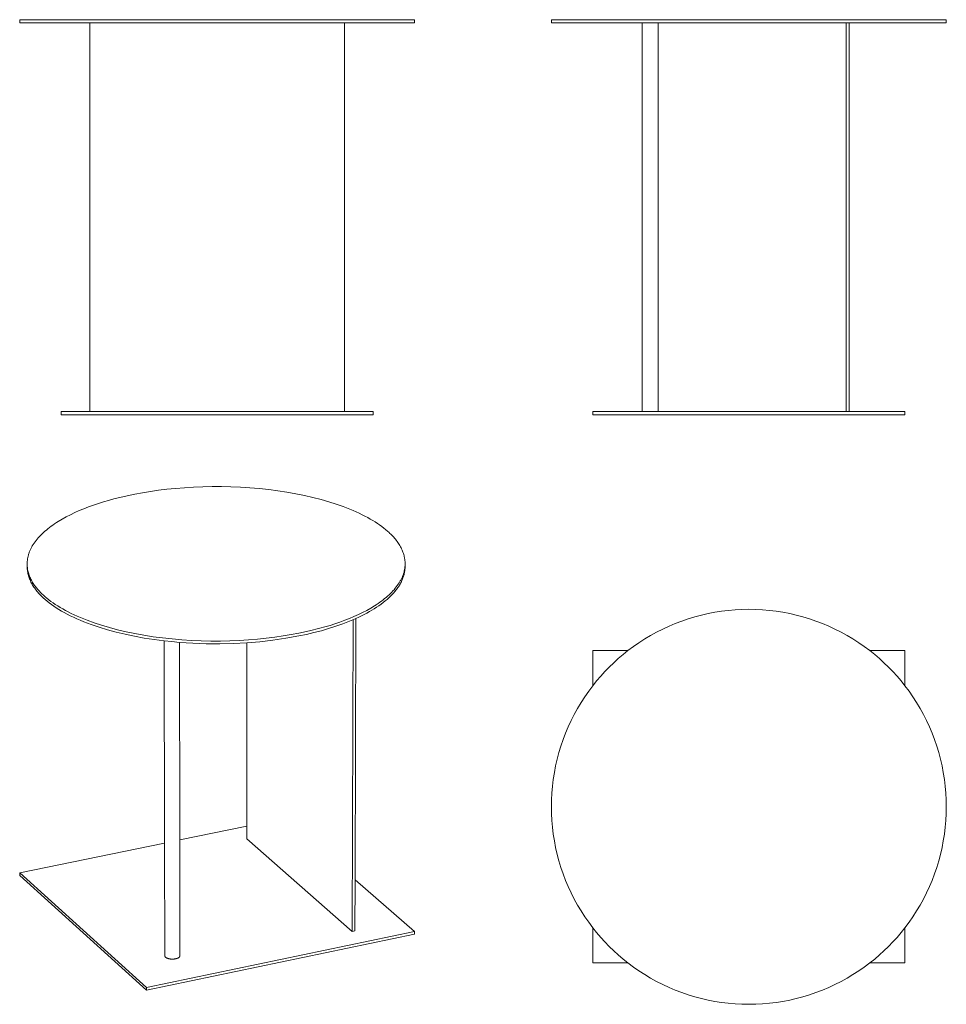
# Model space of a CAD drawing. Header units: millimetres. Extents: x 0 to 1173, y -568 to 678.
import ezdxf

# ---------------------------------------------------------------- set-up
doc = ezdxf.new("R2010")
doc.units = ezdxf.units.MM
doc.layers.add('Make2D$visible$Curves', color=7, linetype='Continuous', true_color=0x000000)

msp = doc.modelspace()

# ---------------------------------------------------------------- linework, layer by layer
at = {"layer": 'Make2D$visible$Curves', "color": 18, "lineweight": 18, "true_color": 0x000000}
for p, q in [((500, 678.1), (0, 678.1)), ((0, 674.1), (0, 678.1)), ((88.7, 674.1), (0, 674.1)), ((411.3, 674.1), (88.7, 674.1)), ((88.7, 182.1), (88.7, 674.1)), ((500, 674.1), (411.3, 674.1)), ((411.3, 674.1), (411.3, 182.1)), ((500, 678.1), (500, 674.1)), ((673.2, 674.1), (673.2, 678.1)), ((923.2, 678.1), (673.2, 678.1)), ((788.2, 674.1), (673.2, 674.1)), ((808.2, 674.1), (788.2, 674.1)), ((788.2, 182.1), (788.2, 674.1)), ((808.2, 674.1), (808.2, 182.1)), ((923.2, 674.1), (808.2, 674.1)), ((1173.2, 678.1), (923.2, 678.1)), ((1046.2, 674.1), (923.2, 674.1)), ((1050.2, 674.1), (1046.2, 674.1)), ((1046.2, 182.1), (1046.2, 674.1)), ((1173.2, 674.1), (1050.2, 674.1)), ((1050.2, 182.1), (1050.2, 674.1)), ((1173.2, 678.1), (1173.2, 674.1)), ((52.4, 182.1), (88.7, 182.1)), ((52.4, 178.1), (52.4, 182.1)), ((52.4, 178.1), (447.6, 178.1)), ((88.7, 182.1), (411.3, 182.1)), ((411.3, 182.1), (447.6, 182.1)), ((447.6, 178.1), (447.6, 182.1)), ((725.6, 182.1), (788.2, 182.1)), ((725.6, 178.1), (725.6, 182.1)), ((725.6, 178.1), (1120.8, 178.1)), ((788.2, 182.1), (808.2, 182.1)), ((808.2, 182.1), (798.2, 182.1)), ((808.2, 182.1), (1046.2, 182.1)), ((1046.2, 182.1), (1050.2, 182.1)), ((1050.2, 182.1), (1120.8, 182.1)), ((1120.8, 178.1), (1120.8, 182.1)), ((119.1, 71.5), (132.4, 74.8)), ((132.4, 74.8), (145.9, 77.6)), ((145.9, 77.6), (155.5, 79.4)), ((155.5, 79.4), (165.5, 81)), ((165.5, 81), (175.9, 82.5)), ((175.9, 82.5), (186.5, 83.8)), ((186.5, 83.8), (197.4, 84.9)), ((197.4, 84.9), (208.6, 85.8)), ((208.6, 85.8), (220.1, 86.5)), ((220.1, 86.5), (231.7, 86.9)), ((231.7, 86.9), (243.5, 87.2)), ((243.5, 87.2), (255.4, 87.2)), ((255.4, 87.2), (267.4, 86.9)), ((267.4, 86.9), (279.5, 86.4)), ((279.5, 86.4), (291.5, 85.6)), ((291.5, 85.6), (303.4, 84.6)), ((303.4, 84.6), (315.3, 83.4)), ((315.3, 83.4), (327, 81.9)), ((327, 81.9), (338.4, 80.1)), ((338.4, 80.1), (349.7, 78.1)), ((349.7, 78.1), (360.6, 75.9)), ((360.6, 75.9), (371.2, 73.5)), ((87.3, 61.5), (93.4, 63.7)), ((93.4, 63.7), (99.7, 65.8)), ((99.7, 65.8), (106.1, 67.8)), ((106.1, 67.8), (112.6, 69.7)), ((112.6, 69.7), (119.1, 71.5)), ((371.2, 73.5), (381.5, 70.8)), ((381.5, 70.8), (391.3, 68)), ((391.3, 68), (400.7, 65)), ((400.7, 65), (409.7, 61.9)), ((58.8, 48.8), (64.2, 51.5)), ((64.2, 51.5), (69.7, 54.2)), ((69.7, 54.2), (75.4, 56.7)), ((75.4, 56.7), (81.2, 59.1)), ((81.2, 59.1), (87.3, 61.5)), ((409.7, 61.9), (418.2, 58.6)), ((418.2, 58.6), (422.2, 56.9)), ((422.2, 56.9), (426.1, 55.1)), ((426.1, 55.1), (429.9, 53.4)), ((429.9, 53.4), (433.6, 51.6)), ((433.6, 51.6), (437.2, 49.8)), ((39.8, 37), (42, 38.5)), ((42, 38.5), (44.2, 40)), ((44.2, 40), (46.5, 41.6)), ((46.5, 41.6), (48.9, 43)), ((48.9, 43), (53.7, 46)), ((53.7, 46), (58.8, 48.8)), ((437.2, 49.8), (440.6, 48)), ((440.6, 48), (443.9, 46.1)), ((443.9, 46.1), (447, 44.2)), ((447, 44.2), (450.1, 42.4)), ((450.1, 42.4), (453, 40.5)), ((453, 40.5), (455.7, 38.6)), ((455.7, 38.6), (458.4, 36.7)), ((25, 24), (26.6, 25.7)), ((26.6, 25.7), (28.3, 27.3)), ((28.3, 27.3), (30.1, 29)), ((30.1, 29), (31.9, 30.6)), ((31.9, 30.6), (33.8, 32.2)), ((33.8, 32.2), (35.7, 33.8)), ((35.7, 33.8), (37.7, 35.4)), ((37.7, 35.4), (39.8, 37)), ((458.4, 36.7), (460.9, 34.7)), ((460.9, 34.7), (463.3, 32.8)), ((463.3, 32.8), (466, 30.5)), ((466, 30.5), (467.4, 29.3)), ((467.4, 29.3), (468.7, 28)), ((468.7, 28), (469.9, 26.8)), ((469.9, 26.8), (471.2, 25.6)), ((471.2, 25.6), (472.4, 24.3)), ((16, 12), (17.1, 13.7)), ((17.1, 13.7), (18.2, 15.4)), ((18.2, 15.4), (19.4, 17.2)), ((19.4, 17.2), (20.7, 18.9)), ((20.7, 18.9), (22.1, 20.6)), ((22.1, 20.6), (23.5, 22.3)), ((23.5, 22.3), (25, 24)), ((472.4, 24.3), (473.5, 23)), ((473.5, 23), (474.6, 21.8)), ((474.6, 21.8), (475.7, 20.5)), ((475.7, 20.5), (476.8, 19.2)), ((476.8, 19.2), (477.8, 17.8)), ((477.8, 17.8), (478.7, 16.5)), ((478.7, 16.5), (479.6, 15.2)), ((479.6, 15.2), (480.5, 13.8)), ((480.5, 13.8), (481.3, 12.4)), ((10.8, -0.4), (11.1, 0.5)), ((11.1, 0.5), (11.3, 1.4)), ((11.3, 1.4), (11.6, 2.3)), ((11.6, 2.3), (11.9, 3.2)), ((11.9, 3.2), (12.2, 4)), ((12.2, 4), (12.6, 4.9)), ((12.6, 4.9), (12.9, 5.8)), ((12.9, 5.8), (13.3, 6.7)), ((13.3, 6.7), (13.7, 7.6)), ((13.7, 7.6), (14.1, 8.4)), ((14.1, 8.4), (14.6, 9.3)), ((14.6, 9.3), (15, 10.2)), ((15, 10.2), (15.5, 11.1)), ((15.5, 11.1), (16, 12)), ((481.3, 12.4), (482.1, 11.1)), ((482.1, 11.1), (482.9, 9.7)), ((482.9, 9.7), (483.5, 8.3)), ((483.5, 8.3), (484.2, 6.9)), ((484.2, 6.9), (484.8, 5.5)), ((484.8, 5.5), (485.3, 4)), ((485.3, 4), (485.8, 2.6)), ((485.8, 2.6), (486.3, 1.2)), ((486.3, 1.2), (486.7, -0.3)), ((9.5, -9.2), (9.6, -8.3)), ((9.5, -10.1), (9.5, -9.2)), ((9.5, -10.9), (9.5, -10.1)), ((9.5, -11.6), (9.5, -10.9)), ((9.5, -14.4), (9.5, -10.9)), ((9.5, -12.3), (9.5, -11.6)), ((9.6, -13), (9.5, -12.3)), ((9.6, -7.4), (9.7, -6.5)), ((9.6, -8.3), (9.6, -7.4)), ((9.7, -6.5), (9.8, -5.7)), ((9.8, -5.7), (9.9, -4.8)), ((9.9, -4.8), (10.1, -3.9)), ((10.1, -3.9), (10.2, -3)), ((10.2, -3), (10.4, -2.1)), ((10.4, -2.1), (10.6, -1.3)), ((10.6, -1.3), (10.8, -0.4)), ((486.7, -0.3), (486.9, -1)), ((486.9, -1), (487, -1.7)), ((487, -1.7), (487.2, -2.5)), ((487.2, -2.5), (487.3, -3.2)), ((487.3, -3.2), (487.4, -3.9)), ((487.4, -3.9), (487.6, -4.7)), ((487.6, -4.7), (487.7, -5.4)), ((487.7, -5.4), (487.7, -6.1)), ((487.7, -6.1), (487.8, -6.9)), ((487.8, -6.9), (487.9, -7.6)), ((487.9, -7.6), (487.9, -8.4)), ((487.9, -8.4), (487.9, -9.1)), ((487.9, -9.1), (488, -9.9)), ((488, -11.5), (487.9, -12.3)), ((487.9, -12.3), (487.9, -13.2)), ((487.9, -12.3), (488, -14.1)), ((488, -9.9), (488, -10.6)), ((488, -10.6), (488, -11.5)), ((488, -10.6), (488, -14.1)), ((9.5, -14.4), (9.5, -12.7)), ((9.5, -15.1), (9.5, -14.4)), ((9.5, -15.8), (9.5, -15.1)), ((9.6, -16.5), (9.5, -15.8)), ((9.6, -13.7), (9.6, -13)), ((9.7, -15.1), (9.6, -13.7)), ((9.6, -17.2), (9.6, -16.5)), ((9.8, -18.6), (9.6, -17.2)), ((9.9, -16.5), (9.7, -15.1)), ((9.9, -20), (9.8, -18.6)), ((10.1, -17.9), (9.9, -16.5)), ((10.2, -21.4), (9.9, -20)), ((10.4, -19.3), (10.1, -17.9)), ((10.4, -22.8), (10.2, -21.4)), ((10.7, -20.7), (10.4, -19.3)), ((10.8, -24.2), (10.4, -22.8)), ((11.1, -22.1), (10.7, -20.7)), ((11.1, -25.6), (10.8, -24.2)), ((11.5, -23.4), (11.1, -22.1)), ((12, -24.8), (11.5, -23.4)), ((12.5, -26.1), (12, -24.8)), ((485.5, -24.4), (485.2, -25.3)), ((485.8, -23.6), (485.5, -24.4)), ((486.1, -22.7), (485.8, -23.6)), ((486.3, -21.8), (486.1, -22.7)), ((486.6, -21), (486.3, -21.8)), ((486.7, -24.1), (486.4, -25.2)), ((486.8, -20.1), (486.6, -21)), ((486.9, -23), (486.7, -24.1)), ((487, -19.2), (486.8, -20.1)), ((487.2, -21.9), (486.9, -23)), ((487.2, -18.4), (487, -19.2)), ((487.3, -17.5), (487.2, -18.4)), ((487.4, -20.7), (487.2, -21.9)), ((487.5, -16.6), (487.3, -17.5)), ((487.5, -19.6), (487.4, -20.7)), ((487.6, -15.8), (487.5, -16.6)), ((487.7, -18.5), (487.5, -19.6)), ((487.7, -14.9), (487.6, -15.8)), ((487.8, -14), (487.7, -14.9)), ((487.8, -17.4), (487.7, -18.5)), ((487.9, -13.2), (487.8, -14)), ((487.9, -16.3), (487.8, -17.4)), ((488, -14.1), (487.9, -15.2)), ((487.9, -15.2), (487.9, -16.3)), ((11.5, -26.9), (11.1, -25.6)), ((12, -28.3), (11.5, -26.9)), ((12.5, -29.6), (12, -28.3)), ((13, -27.5), (12.5, -26.1)), ((13.1, -31), (12.5, -29.6)), ((13.6, -28.8), (13, -27.5)), ((13.7, -32.3), (13.1, -31)), ((14.3, -30.1), (13.6, -28.8)), ((14.3, -33.6), (13.7, -32.3)), ((14.9, -31.4), (14.3, -30.1)), ((15, -34.9), (14.3, -33.6)), ((15.7, -32.8), (14.9, -31.4)), ((15.7, -36.3), (15, -34.9)), ((16.4, -34.1), (15.7, -32.8)), ((16.4, -37.6), (15.7, -36.3)), ((17.2, -35.3), (16.4, -34.1)), ((18.1, -36.6), (17.2, -35.3)), ((18.9, -37.9), (18.1, -36.6)), ((479.3, -36.5), (478.1, -38.2)), ((480.4, -34.8), (479.3, -36.5)), ((481.4, -33.1), (480.4, -34.8)), ((481.6, -36.3), (480.9, -37.4)), ((481.9, -32.2), (481.4, -33.1)), ((482.2, -35.2), (481.6, -36.3)), ((482.4, -31.4), (481.9, -32.2)), ((482.8, -34.1), (482.2, -35.2)), ((482.9, -30.5), (482.4, -31.4)), ((483.4, -33), (482.8, -34.1)), ((483.3, -29.6), (482.9, -30.5)), ((483.7, -28.8), (483.3, -29.6)), ((483.9, -31.9), (483.4, -33)), ((484.1, -27.9), (483.7, -28.8)), ((484.4, -30.8), (483.9, -31.9)), ((484.5, -27), (484.1, -27.9)), ((484.8, -29.7), (484.4, -30.8)), ((484.8, -26.2), (484.5, -27)), ((485.2, -25.3), (484.8, -26.2)), ((485.3, -28.5), (484.8, -29.7)), ((485.7, -27.4), (485.3, -28.5)), ((486, -26.3), (485.7, -27.4)), ((486.4, -25.2), (486, -26.3)), ((17.2, -38.8), (16.4, -37.6)), ((18.1, -40.1), (17.2, -38.8)), ((19, -41.4), (18.1, -40.1)), ((19.9, -39.2), (18.9, -37.9)), ((19.9, -42.7), (19, -41.4)), ((20.8, -40.4), (19.9, -39.2)), ((20.8, -43.9), (19.9, -42.7)), ((21.8, -41.6), (20.8, -40.4)), ((21.8, -45.1), (20.8, -43.9)), ((22.8, -42.9), (21.8, -41.6)), ((22.8, -46.4), (21.8, -45.1)), ((23.9, -44.1), (22.8, -42.9)), ((23.9, -47.6), (22.8, -46.4)), ((25, -45.3), (23.9, -44.1)), ((25, -48.8), (23.9, -47.6)), ((26.1, -46.5), (25, -45.3)), ((26.1, -50), (25, -48.8)), ((27.3, -47.7), (26.1, -46.5)), ((28.5, -48.8), (27.3, -47.7)), ((29.7, -50), (28.5, -48.8)), ((467.7, -49.8), (465.9, -51.5)), ((469.4, -48.2), (467.7, -49.8)), ((471, -46.6), (469.4, -48.2)), ((471.7, -49.3), (469.6, -51.4)), ((472.6, -44.9), (471, -46.6)), ((472.7, -48.3), (471.7, -49.3)), ((474.1, -43.3), (472.6, -44.9)), ((473.7, -47.2), (472.7, -48.3)), ((474.6, -46.1), (473.7, -47.2)), ((475.5, -41.6), (474.1, -43.3)), ((475.5, -45), (474.6, -46.1)), ((476.8, -39.9), (475.5, -41.6)), ((476.4, -44), (475.5, -45)), ((477.2, -42.9), (476.4, -44)), ((478.1, -38.2), (476.8, -39.9)), ((478, -41.8), (477.2, -42.9)), ((478.8, -40.7), (478, -41.8)), ((479.5, -39.6), (478.8, -40.7)), ((480.3, -38.5), (479.5, -39.6)), ((480.9, -37.4), (480.3, -38.5)), ((27.3, -51.2), (26.1, -50)), ((28.5, -52.3), (27.3, -51.2)), ((29.7, -53.5), (28.5, -52.3)), ((32.2, -52.3), (29.7, -50)), ((32.2, -55.8), (29.7, -53.5)), ((34.5, -54.2), (32.2, -52.3)), ((34.7, -57.9), (32.2, -55.8)), ((37, -56.2), (34.5, -54.2)), ((37.4, -60), (34.7, -57.9)), ((39.6, -58.1), (37, -56.2)), ((40.2, -62.1), (37.4, -60)), ((42.3, -60.1), (39.6, -58.1)), ((43.1, -64.1), (40.2, -62.1)), ((45.1, -62), (42.3, -60.1)), ((48.1, -63.9), (45.1, -62)), ((451.5, -62.3), (449.2, -63.8)), ((453.8, -60.8), (451.5, -62.3)), ((455.9, -59.3), (453.8, -60.8)), ((457.5, -61.6), (454.8, -63.6)), ((458.1, -57.8), (455.9, -59.3)), ((460.2, -59.7), (457.5, -61.6)), ((460.1, -56.2), (458.1, -57.8)), ((462.1, -54.6), (460.1, -56.2)), ((462.7, -57.6), (460.2, -59.7)), ((464, -53.1), (462.1, -54.6)), ((465.1, -55.6), (462.7, -57.6)), ((465.9, -51.5), (464, -53.1)), ((467.4, -53.5), (465.1, -55.6)), ((469.6, -51.4), (467.4, -53.5)), ((46.2, -66.2), (43.1, -64.1)), ((49.5, -68.3), (46.2, -66.2)), ((51.2, -65.8), (48.1, -63.9)), ((52.9, -70.3), (49.5, -68.3)), ((54.5, -67.7), (51.2, -65.8)), ((56.5, -72.3), (52.9, -70.3)), ((57.9, -69.6), (54.5, -67.7)), ((60.2, -74.3), (56.5, -72.3)), ((61.4, -71.5), (57.9, -69.6)), ((64.1, -76.3), (60.2, -74.3)), ((65, -73.3), (61.4, -71.5)), ((68.8, -75.1), (65, -73.3)), ((434.2, -72.2), (428.8, -74.8)), ((436.2, -74.7), (432.8, -76.4)), ((439.4, -69.5), (434.2, -72.2)), ((439.5, -72.9), (436.2, -74.7)), ((444.4, -66.7), (439.4, -69.5)), ((442.8, -71.1), (439.5, -72.9)), ((445.9, -69.3), (442.8, -71.1)), ((449.2, -63.8), (444.4, -66.7)), ((449, -67.4), (445.9, -69.3)), ((451.9, -65.5), (449, -67.4)), ((454.8, -63.6), (451.9, -65.5)), ((863.1, -75.5), (871.5, -73.5)), ((871.5, -73.5), (880, -71.9)), ((880, -71.9), (888.6, -70.5)), ((888.6, -70.5), (897.2, -69.5)), ((897.2, -69.5), (905.9, -68.7)), ((905.9, -68.7), (914.5, -68.3)), ((914.5, -68.3), (923.2, -68.1)), ((923.2, -68.1), (931.9, -68.3)), ((931.9, -68.3), (940.5, -68.7)), ((940.5, -68.7), (949.2, -69.5)), ((949.2, -69.5), (957.8, -70.5)), ((957.8, -70.5), (966.4, -71.9)), ((966.4, -71.9), (974.9, -73.5)), ((974.9, -73.5), (983.3, -75.5)), ((68.1, -78.3), (64.1, -76.3)), ((72.3, -80.2), (68.1, -78.3)), ((72.7, -76.9), (68.8, -75.1)), ((76.6, -82.1), (72.3, -80.2)), ((76.8, -78.6), (72.7, -76.9)), ((81.1, -83.9), (76.6, -82.1)), ((85.3, -82), (76.8, -78.6)), ((85.7, -85.7), (81.1, -83.9)), ((94.3, -85.3), (85.3, -82)), ((90.5, -87.5), (85.7, -85.7)), ((103.7, -88.4), (94.3, -85.3)), ((399.2, -86.4), (392.9, -88.5)), ((405.4, -84.3), (399.2, -86.4)), ((409, -86.5), (400.2, -89.6)), ((411.5, -82.1), (405.4, -84.3)), ((417.5, -83.2), (409, -86.5)), ((417.4, -79.8), (411.5, -82.1)), ((423.2, -77.3), (417.4, -79.8)), ((421.7, -81.5), (417.5, -83.2)), ((421.1, -475.9), (422.3, -81.2)), ((425.8, -79.7), (421.7, -81.5)), ((428.8, -74.8), (423.2, -77.3)), ((424.7, -410.5), (425.8, -79.7)), ((429.3, -78.1), (425.8, -79.7)), ((432.8, -76.4), (429.3, -78.1)), ((822.1, -89.5), (830.1, -86.1)), ((830.1, -86.1), (838.2, -83)), ((838.2, -83), (846.4, -80.2)), ((846.4, -80.2), (854.7, -77.7)), ((854.7, -77.7), (863.1, -75.5)), ((983.3, -75.5), (991.7, -77.7)), ((991.7, -77.7), (1000, -80.2)), ((1000, -80.2), (1008.2, -83)), ((1008.2, -83), (1016.4, -86.1)), ((1016.4, -86.1), (1024.3, -89.5)), ((100.5, -90.9), (90.5, -87.5)), ((111, -94.1), (100.5, -90.9)), ((113.7, -91.3), (103.7, -88.4)), ((122, -97), (111, -94.1)), ((124, -94), (113.7, -91.3)), ((133.5, -99.8), (122, -97)), ((134.8, -96.6), (124, -94)), ((145.9, -98.9), (134.8, -96.6)), ((157.3, -100.9), (145.9, -98.9)), ((353.5, -98.4), (343.7, -100.2)), ((366.9, -95.5), (353.5, -98.4)), ((372.6, -97.6), (363.1, -99.9)), ((380, -92.2), (366.9, -95.5)), ((382, -95.2), (372.6, -97.6)), ((386.5, -90.4), (380, -92.2)), ((391.2, -92.5), (382, -95.2)), ((392.9, -88.5), (386.5, -90.4)), ((400.2, -89.6), (391.2, -92.5)), ((798.8, -101.2), (806.4, -97)), ((806.4, -97), (814.2, -93.1)), ((814.2, -93.1), (822.1, -89.5)), ((1024.3, -89.5), (1032.2, -93.1)), ((1032.2, -93.1), (1040, -97)), ((1040, -97), (1047.6, -101.2)), ((145.3, -102.3), (133.5, -99.8)), ((157.6, -104.5), (145.3, -102.3)), ((168.9, -102.8), (157.3, -100.9)), ((170.1, -106.4), (157.6, -104.5)), ((180.8, -104.3), (168.9, -102.8)), ((182.9, -108.1), (170.1, -106.4)), ((192.9, -105.6), (180.8, -104.3)), ((183.5, -364), (182.9, -108.1)), ((192.5, -109.1), (182.9, -108.1)), ((202.2, -110), (192.5, -109.1)), ((205.1, -106.7), (192.9, -105.6)), ((202.2, -110), (202.6, -360.1)), ((219.2, -111.1), (202.2, -110)), ((217.4, -107.5), (205.1, -106.7)), ((229.6, -108), (217.4, -107.5)), ((236.3, -111.7), (219.2, -111.1)), ((241.9, -108.3), (229.6, -108)), ((253.3, -111.8), (236.3, -111.7)), ((254.1, -108.3), (241.9, -108.3)), ((270.4, -111.4), (253.3, -111.8)), ((266.1, -108), (254.1, -108.3)), ((278, -107.5), (266.1, -108)), ((287.5, -110.5), (270.4, -111.4)), ((289.7, -106.8), (278, -107.5)), ((287.5, -110.5), (287.4, -342.8)), ((304.1, -109.2), (287.5, -110.5)), ((301.1, -105.9), (289.7, -106.8)), ((312.2, -104.8), (301.1, -105.9)), ((320.6, -107.3), (304.1, -109.2)), ((323.1, -103.4), (312.2, -104.8)), ((337.1, -104.8), (320.6, -107.3)), ((333.6, -101.9), (323.1, -103.4)), ((343.7, -100.2), (333.6, -101.9)), ((353.5, -101.9), (337.1, -104.8)), ((363.1, -99.9), (353.5, -101.9)), ((777, -115.3), (784.1, -110.4)), ((784.1, -110.4), (791.4, -105.7)), ((791.4, -105.7), (798.8, -101.2)), ((1047.6, -101.2), (1055, -105.7)), ((1055, -105.7), (1062.3, -110.4)), ((1062.3, -110.4), (1069.4, -115.3)), ((770, -120.5), (725.6, -120.5)), ((725.6, -120.5), (725.6, -164.9)), ((763.9, -125.4), (770, -120.5)), ((770, -120.5), (777, -115.3)), ((1069.4, -115.3), (1076.4, -120.5)), ((1076.4, -120.5), (1082.5, -125.4)), ((1120.8, -120.5), (1076.4, -120.5)), ((1120.8, -164.9), (1120.8, -120.5)), ((746.4, -141.3), (752.1, -135.9)), ((752.1, -135.9), (757.9, -130.6)), ((757.9, -130.6), (763.9, -125.4)), ((1082.5, -125.4), (1088.5, -130.6)), ((1088.5, -130.6), (1094.3, -135.9)), ((1094.3, -135.9), (1100, -141.3)), ((735.7, -152.8), (741, -147)), ((741, -147), (746.4, -141.3)), ((1100, -141.3), (1105.5, -147)), ((1105.5, -147), (1110.8, -152.8)), ((725.6, -164.9), (730.5, -158.8)), ((730.5, -158.8), (735.7, -152.8)), ((1110.8, -152.8), (1115.9, -158.8)), ((1115.9, -158.8), (1120.8, -164.9)), ((715.5, -179), (720.4, -171.9)), ((720.4, -171.9), (725.6, -164.9)), ((1120.8, -164.9), (1126, -171.9)), ((1126, -171.9), (1130.9, -179)), ((706.3, -193.8), (710.8, -186.3)), ((710.8, -186.3), (715.5, -179)), ((1130.9, -179), (1135.6, -186.3)), ((1135.6, -186.3), (1140.1, -193.8)), ((702.1, -201.4), (706.3, -193.8)), ((1140.1, -193.8), (1144.3, -201.4)), ((694.6, -217), (698.2, -209.1)), ((698.2, -209.1), (702.1, -201.4)), ((1144.3, -201.4), (1148.2, -209.1)), ((1148.2, -209.1), (1151.8, -217)), ((691.2, -225), (694.6, -217)), ((1151.8, -217), (1155.2, -225)), ((685.3, -241.3), (688.1, -233.1)), ((688.1, -233.1), (691.2, -225)), ((1155.2, -225), (1158.3, -233.1)), ((1158.3, -233.1), (1161.1, -241.3)), ((682.8, -249.6), (685.3, -241.3)), ((1161.1, -241.3), (1163.6, -249.6)), ((678.6, -266.4), (680.5, -258)), ((680.5, -258), (682.8, -249.6)), ((1163.6, -249.6), (1165.9, -258)), ((1165.9, -258), (1167.8, -266.4)), ((677, -274.9), (678.6, -266.4)), ((1167.8, -266.4), (1169.4, -274.9)), ((674.6, -292.1), (675.6, -283.5)), ((675.6, -283.5), (677, -274.9)), ((1169.4, -274.9), (1170.8, -283.5)), ((1170.8, -283.5), (1171.9, -292.1)), ((673.8, -300.8), (674.6, -292.1)), ((1171.9, -292.1), (1172.6, -300.8)), ((673.2, -318.1), (673.4, -309.4)), ((673.4, -309.4), (673.8, -300.8)), ((1172.6, -300.8), (1173.1, -309.4)), ((1173.1, -309.4), (1173.2, -318.1)), ((673.4, -326.8), (673.2, -318.1)), ((1173.2, -318.1), (1173.1, -326.8)), ((673.8, -335.4), (673.4, -326.8)), ((674.6, -344.1), (673.8, -335.4)), ((1172.6, -335.4), (1171.9, -344.1)), ((1173.1, -326.8), (1172.6, -335.4)), ((287.4, -342.8), (202.6, -360.1)), ((287.4, -342.8), (287.4, -358.8)), ((675.6, -352.7), (674.6, -344.1)), ((1171.9, -344.1), (1170.8, -352.7)), ((202.6, -360.1), (202.9, -506.7)), ((287.4, -358.8), (421.1, -475.9)), ((677, -361.3), (675.6, -352.7)), ((678.6, -369.8), (677, -361.3)), ((1169.4, -361.3), (1167.8, -369.8)), ((1170.8, -352.7), (1169.4, -361.3)), ((183.5, -364), (0, -401.6)), ((183.8, -506.8), (183.5, -364)), ((680.5, -378.3), (678.6, -369.8)), ((1167.8, -369.8), (1165.9, -378.3)), ((682.8, -386.6), (680.5, -378.3)), ((1165.9, -378.3), (1163.6, -386.6)), ((685.3, -394.9), (682.8, -386.6)), ((688.1, -403.1), (685.3, -394.9)), ((1161.1, -394.9), (1158.3, -403.1)), ((1163.6, -386.6), (1161.1, -394.9)), ((0, -401.6), (160.6, -546.7)), ((0, -405), (0, -401.6)), ((0, -405), (160.6, -550.2)), ((424.5, -475.2), (424.7, -410.5)), ((500, -476), (424.7, -410.5)), ((691.2, -411.3), (688.1, -403.1)), ((694.6, -419.2), (691.2, -411.3)), ((1155.2, -411.3), (1151.8, -419.2)), ((1158.3, -403.1), (1155.2, -411.3)), ((698.2, -427.1), (694.6, -419.2)), ((1151.8, -419.2), (1148.2, -427.1)), ((702.1, -434.9), (698.2, -427.1)), ((706.3, -442.5), (702.1, -434.9)), ((1144.3, -434.9), (1140.1, -442.5)), ((1148.2, -427.1), (1144.3, -434.9)), ((710.8, -449.9), (706.3, -442.5)), ((1140.1, -442.5), (1135.6, -449.9)), ((715.5, -457.2), (710.8, -449.9)), ((720.4, -464.3), (715.5, -457.2)), ((1130.9, -457.2), (1126, -464.3)), ((1135.6, -449.9), (1130.9, -457.2)), ((725.6, -471.3), (720.4, -464.3)), ((725.6, -471.3), (725.6, -515.7)), ((730.5, -477.4), (725.6, -471.3)), ((1120.8, -471.3), (1115.9, -477.4)), ((1126, -464.3), (1120.8, -471.3)), ((1120.8, -515.7), (1120.8, -471.3)), ((160.6, -546.7), (500, -476)), ((160.6, -550.2), (500, -479.5)), ((421.1, -475.9), (424.5, -475.2)), ((500, -479.5), (500, -476)), ((735.7, -483.4), (730.5, -477.4)), ((741, -489.2), (735.7, -483.4)), ((1110.8, -483.4), (1105.5, -489.2)), ((1115.9, -477.4), (1110.8, -483.4)), ((746.4, -494.9), (741, -489.2)), ((752.1, -500.4), (746.4, -494.9)), ((1100, -494.9), (1094.3, -500.4)), ((1105.5, -489.2), (1100, -494.9)), ((183.8, -506.8), (183.8, -506.8)), ((183.8, -506.8), (183.8, -506.9)), ((183.8, -506.9), (183.8, -507)), ((183.8, -507), (183.8, -507)), ((183.8, -507), (183.8, -507.1)), ((183.8, -507.1), (183.8, -507.1)), ((183.8, -507.1), (183.8, -507.2)), ((183.8, -507.2), (183.8, -507.3)), ((183.8, -507.3), (183.9, -507.3)), ((183.9, -507.3), (183.9, -507.4)), ((183.9, -507.4), (183.9, -507.4)), ((183.9, -507.4), (183.9, -507.5)), ((183.9, -507.5), (184, -507.5)), ((184, -507.5), (184, -507.6)), ((184, -507.6), (184, -507.7)), ((184, -507.7), (184, -507.7)), ((184, -507.7), (184.1, -507.8)), ((184.1, -507.8), (184.1, -507.8)), ((184.1, -507.8), (184.1, -507.9)), ((184.1, -507.9), (184.2, -507.9)), ((184.2, -507.9), (184.2, -508)), ((184.2, -508), (184.2, -508)), ((184.2, -508), (184.3, -508.1)), ((184.3, -508.1), (184.3, -508.2)), ((184.3, -508.2), (184.4, -508.2)), ((184.4, -508.2), (184.4, -508.3)), ((184.4, -508.3), (184.5, -508.3)), ((184.5, -508.3), (184.5, -508.4)), ((184.5, -508.4), (184.6, -508.4)), ((184.6, -508.4), (184.6, -508.5)), ((184.6, -508.5), (184.7, -508.6)), ((184.7, -508.6), (184.8, -508.6)), ((184.8, -508.6), (184.9, -508.7)), ((184.9, -508.7), (185, -508.8)), ((185, -508.8), (185.1, -508.9)), ((185.1, -508.9), (185.2, -509)), ((185.2, -509), (185.4, -509)), ((185.4, -509), (185.5, -509.1)), ((185.5, -509.1), (185.6, -509.2)), ((185.6, -509.2), (185.7, -509.3)), ((185.7, -509.3), (185.9, -509.3)), ((185.9, -509.3), (186, -509.4)), ((186, -509.4), (186.2, -509.5)), ((186.2, -509.5), (186.3, -509.6)), ((186.3, -509.6), (186.5, -509.6)), ((186.5, -509.6), (186.7, -509.7)), ((186.7, -509.7), (186.8, -509.8)), ((186.8, -509.8), (187.2, -509.9)), ((187.2, -509.9), (187.6, -510.1)), ((187.6, -510.1), (188, -510.2)), ((188, -510.2), (188.4, -510.3)), ((188.4, -510.3), (188.8, -510.4)), ((188.8, -510.4), (189.2, -510.5)), ((189.2, -510.5), (189.7, -510.6)), ((189.7, -510.6), (190.2, -510.6)), ((190.2, -510.6), (190.6, -510.7)), ((190.6, -510.7), (191.1, -510.8)), ((191.1, -510.8), (191.6, -510.8)), ((191.6, -510.8), (192.1, -510.8)), ((192.1, -510.8), (192.6, -510.9)), ((192.6, -510.9), (193, -510.9)), ((193, -510.9), (193.5, -510.9)), ((193.5, -510.9), (194, -510.9)), ((194, -510.9), (194.5, -510.8)), ((194.5, -510.8), (194.9, -510.8)), ((194.9, -510.8), (195.4, -510.8)), ((195.4, -510.8), (195.8, -510.7)), ((195.8, -510.7), (196.2, -510.7)), ((196.2, -510.7), (196.7, -510.6)), ((196.7, -510.6), (197.1, -510.5)), ((197.1, -510.5), (197.5, -510.5)), ((197.5, -510.5), (198, -510.3)), ((198, -510.3), (198.3, -510.3)), ((198.3, -510.3), (198.5, -510.2)), ((198.5, -510.2), (198.8, -510.1)), ((198.8, -510.1), (199, -510)), ((199, -510), (199.3, -510)), ((199.3, -510), (199.5, -509.9)), ((199.5, -509.9), (199.8, -509.8)), ((199.8, -509.8), (200, -509.7)), ((200, -509.7), (200.3, -509.6)), ((200.3, -509.6), (200.5, -509.5)), ((200.5, -509.5), (200.7, -509.4)), ((200.7, -509.4), (200.9, -509.2)), ((200.9, -509.2), (201.1, -509.1)), ((201.1, -509.1), (201.3, -509)), ((201.3, -509), (201.4, -508.9)), ((201.4, -508.9), (201.5, -508.9)), ((201.5, -508.9), (201.6, -508.8)), ((201.6, -508.8), (201.7, -508.7)), ((201.7, -508.7), (201.8, -508.7)), ((201.8, -508.6), (201.9, -508.5)), ((201.8, -508.7), (201.8, -508.6)), ((201.9, -508.5), (202, -508.5)), ((202, -508.5), (202.1, -508.4)), ((202.1, -508.4), (202.1, -508.3)), ((202.1, -508.3), (202.2, -508.3)), ((202.2, -508.3), (202.3, -508.2)), ((202.3, -508.2), (202.3, -508.1)), ((202.3, -508.1), (202.4, -508.1)), ((202.4, -508), (202.5, -507.9)), ((202.4, -508.1), (202.4, -508)), ((202.5, -507.9), (202.5, -507.8)), ((202.5, -507.8), (202.6, -507.8)), ((202.6, -507.7), (202.7, -507.6)), ((202.6, -507.8), (202.6, -507.7)), ((202.7, -507.5), (202.7, -507.4)), ((202.7, -507.4), (202.7, -507.4)), ((202.7, -507.4), (202.8, -507.4)), ((202.7, -507.6), (202.7, -507.5)), ((202.7, -507.5), (202.7, -507.5)), ((202.7, -507.6), (202.7, -507.6)), ((202.7, -507.6), (202.7, -507.6)), ((202.8, -507.1), (202.8, -507)), ((202.8, -507), (202.9, -507)), ((202.8, -507.2), (202.8, -507.1)), ((202.8, -507.1), (202.8, -507.1)), ((202.8, -507.1), (202.8, -507.1)), ((202.8, -507.3), (202.8, -507.2)), ((202.8, -507.2), (202.8, -507.2)), ((202.8, -507.4), (202.8, -507.3)), ((202.8, -507.3), (202.8, -507.3)), ((202.8, -507.3), (202.8, -507.3)), ((202.9, -506.8), (202.9, -506.7)), ((202.9, -506.9), (202.9, -506.8)), ((202.9, -506.8), (202.9, -506.8)), ((202.9, -507), (202.9, -506.9)), ((202.9, -506.9), (202.9, -506.9)), ((202.9, -506.9), (202.9, -506.9)), ((202.9, -507), (202.9, -507)), ((757.9, -505.7), (752.1, -500.4)), ((763.9, -510.8), (757.9, -505.7)), ((770, -515.7), (763.9, -510.8)), ((1082.5, -510.8), (1076.4, -515.7)), ((1088.5, -505.7), (1082.5, -510.8)), ((1094.3, -500.4), (1088.5, -505.7)), ((725.6, -515.7), (770, -515.7)), ((777, -520.9), (770, -515.7)), ((784.1, -525.8), (777, -520.9)), ((1069.4, -520.9), (1062.3, -525.8)), ((1076.4, -515.7), (1069.4, -520.9)), ((1076.4, -515.7), (1120.8, -515.7)), ((791.4, -530.5), (784.1, -525.8)), ((798.8, -535), (791.4, -530.5)), ((806.4, -539.2), (798.8, -535)), ((1047.6, -535), (1040, -539.2)), ((1055, -530.5), (1047.6, -535)), ((1062.3, -525.8), (1055, -530.5)), ((160.6, -550.2), (160.6, -546.7)), ((814.2, -543.1), (806.4, -539.2)), ((822.1, -546.7), (814.2, -543.1)), ((830.1, -550.1), (822.1, -546.7)), ((1024.3, -546.7), (1016.4, -550.1)), ((1032.2, -543.1), (1024.3, -546.7)), ((1040, -539.2), (1032.2, -543.1)), ((838.2, -553.2), (830.1, -550.1)), ((846.4, -556), (838.2, -553.2)), ((854.7, -558.5), (846.4, -556)), ((863.1, -560.8), (854.7, -558.5)), ((871.5, -562.7), (863.1, -560.8)), ((983.3, -560.8), (974.9, -562.7)), ((991.7, -558.5), (983.3, -560.8)), ((1000, -556), (991.7, -558.5)), ((1008.2, -553.2), (1000, -556)), ((1016.4, -550.1), (1008.2, -553.2)), ((880, -564.4), (871.5, -562.7)), ((888.6, -565.7), (880, -564.4)), ((897.2, -566.8), (888.6, -565.7)), ((905.9, -567.5), (897.2, -566.8)), ((914.5, -568), (905.9, -567.5)), ((923.2, -568.1), (914.5, -568)), ((931.9, -568), (923.2, -568.1)), ((940.5, -567.5), (931.9, -568)), ((949.2, -566.8), (940.5, -567.5)), ((957.8, -565.7), (949.2, -566.8)), ((966.4, -564.4), (957.8, -565.7)), ((974.9, -562.7), (966.4, -564.4))]:
    msp.add_line(p, q, dxfattribs=at)

doc.saveas('drawing.dxf')
